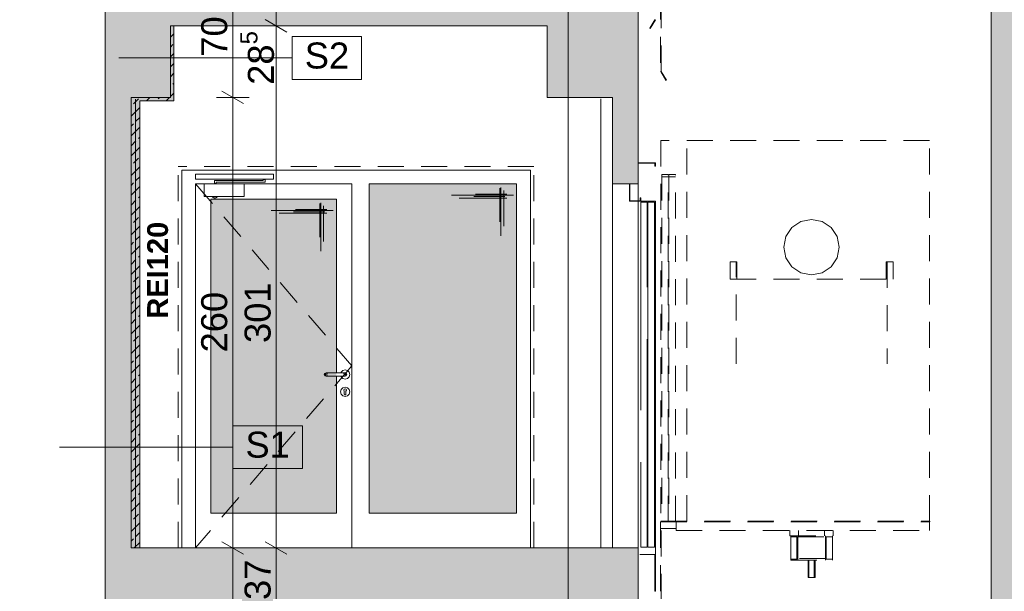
# Paper-space layout 'A-42 PRZEKRÓJ A-A' of a CAD drawing. Header units: millimetres. Extents: x 0 to 1114, y -5 to 726.
# Tile 52 of 92: x 249 to 306, y 423 to 456. Entities that reach past the tile are written whole.
import ezdxf
from ezdxf.xclip import XClip

# ---------------------------------------------------------------- set-up
doc = ezdxf.new("R2010")
doc.units = ezdxf.units.MM
doc.header["$MEASUREMENT"] = 0
doc.header["$XCLIPFRAME"] = 0
for name, pattern in [('ACAD_ISO02W100', [15, 12, -3]), ('DASHDOTX2', [1000, 500, -250, 0, -250]), ('LINIE_3', [25, 15, -10]), ('Przer. długie kreski', [2.5, 1.5, -1])]:
    doc.linetypes.add(name, pattern=pattern)
for name, color, linetype, lineweight, true_color in [('A_opis_Nr_pióra__19', 7, 'Continuous', 5, 0x191919), ('A_osie_Nr_pióra__16', 7, 'Continuous', 5, 0x0f0f0f), ('A_ppoż proj_Nr_pióra__8', 7, 'Continuous', 13, 0x4c4c4c), ('A_stolarka_Nr_pióra__254', 7, 'Continuous', 5, 0xfdfdfd), ('A_stolarka_Nr_pióra__9', 7, 'Continuous', 13, 0xadadad), ('A_winda_Nr_pióra__10', 7, 'Continuous', 13, 0x4b4b4b), ('A_ściany proj_Nr_pióra__10', 7, 'Continuous', 13, 0x4b4b4b), ('A_ściany_Nr_pióra__9', 7, 'Continuous', 13, 0xadadad)]:
    doc.layers.add(name, color=color, linetype=linetype, lineweight=lineweight, true_color=true_color)
for name, color, linetype in [('A_ppoż proj', 7, 'Continuous'), ('A_schody', 7, 'Continuous'), ('A_stolarka', 7, 'Continuous'), ('A_ściany proj', 7, 'Continuous')]:
    doc.layers.add(name, color=color, linetype=linetype)
for name, color, linetype, lineweight in [('A_strop_Nr_pióra__1', 7, 'Continuous', 20), ('A_wymiary_Nr_pióra__1', 7, 'Continuous', 20), ('A_wymiary_Nr_pióra__2', 8, 'Continuous', 13), ('A_ściany proj_Nr_pióra__1', 7, 'Continuous', 20), ('A_ściany_Nr_pióra__1', 7, 'Continuous', 20)]:
    doc.layers.add(name, color=color, linetype=linetype, lineweight=lineweight)
doc.styles.add('STYL_AUTOMATYCZNY_1', font='arial.ttf')
doc.styles.add('STYL_AUTOMATYCZNY_3', font='arial.ttf')
doc.styles.add('STYL_AUTOMATYCZNY_4', font='arial.ttf')
pattern_1 = [(45, (-1560.27814, -148.90835), (-0.57024626, 0.57024626), []), (45, (-1559.7079, -148.90835), (-0.57024626, 0.57024626), [0.40323, -0.20161])]

# ---------------------------------------------------------------- blocks, each defined once
blk = doc.blocks.new('Rysunek_1_1', base_point=(-1560.278, -148.908))
at = {"layer": 'A_ppoż proj', "linetype": 'Continuous', "lineweight": 0, "true_color": 0x121212}
blk.add_hatch(color=250, dxfattribs=at).paths.add_polyline_path([(255.823, 451.371), (255.823, 425.381), (256.323, 425.381), (256.323, 451.171), (258.299, 451.171), (258.299, 455.501), (258.099, 455.501), (258.099, 451.371)])
at = {"layer": 'A_schody', "linetype": 'Continuous', "lineweight": 0, "true_color": 0x000000}
h = blk.add_hatch(color=18, dxfattribs=at)
h.paths.add_polyline_path([(81.694, 140.929), (175.424, 140.929), (226.244, 140.929), (306.913, 140.929), (548.587, 140.929), (548.587, 244.87), (543.567, 244.87), (543.567, 243.12), (527.617, 243.12), (527.617, 243.652), (527.767, 243.652), (527.767, 244.652), (524.676, 244.652), (524.676, 245.185), (524.826, 245.185), (524.826, 246.185), (521.735, 246.185), (521.735, 246.718), (521.885, 246.718), (521.885, 247.718), (518.794, 247.718), (518.794, 248.251), (518.944, 248.251), (518.944, 249.251), (515.853, 249.251), (515.853, 249.784), (516.003, 249.784), (516.003, 250.784), (512.912, 250.784), (512.912, 251.317), (513.062, 251.317), (513.062, 252.317), (509.971, 252.317), (509.971, 252.85), (510.121, 252.85), (510.121, 253.85), (507.03, 253.85), (507.03, 254.383), (507.18, 254.383), (507.18, 255.383), (504.089, 255.383), (504.089, 255.916), (504.239, 255.916), (504.239, 256.916), (501.148, 256.916), (501.148, 257.449), (501.298, 257.449), (501.298, 258.449), (498.572, 258.449), (498.207, 258.449), (498.207, 258.982), (498.357, 258.982), (498.357, 259.982), (498.277, 259.982), (479.827, 259.982), (479.827, 286.332), (482.217, 286.332), (482.217, 290.162), (496.884, 290.162), (527.025, 274.725), (529.906, 273.25), (543.567, 273.25), (543.567, 276.2), (527.437, 276.2), (527.437, 276.727), (527.587, 276.727), (527.587, 277.727), (524.454, 277.727), (524.454, 278.255), (524.604, 278.255), (524.604, 279.255), (521.471, 279.255), (521.471, 279.783), (521.621, 279.783), (521.621, 280.783), (518.488, 280.783), (518.488, 281.31), (518.638, 281.31), (518.638, 282.31), (515.505, 282.31), (515.505, 282.838), (515.655, 282.838), (515.655, 283.838), (512.522, 283.838), (512.522, 284.366), (512.672, 284.366), (512.672, 285.366), (509.539, 285.366), (509.539, 285.894), (509.689, 285.894), (509.689, 286.894), (506.556, 286.894), (506.556, 287.421), (506.706, 287.421), (506.706, 288.421), (503.573, 288.421), (503.573, 288.949), (503.723, 288.949), (503.723, 289.949), (500.59, 289.949), (500.59, 290.477), (500.74, 290.477), (500.74, 291.477), (497.79, 291.477), (497.607, 291.477), (497.607, 292.005), (497.757, 292.005), (497.757, 293.005), (497.647, 293.005), (497.497, 293.005), (494.627, 293.005), (479.247, 293.005), (479.217, 293.005), (479.217, 319.235), (481.647, 319.235), (481.647, 323.105), (496.903, 323.105), (527.216, 307.736), (530.839, 305.9), (543.567, 305.9), (543.567, 309.21), (530.456, 309.21), (527.627, 309.21), (527.627, 309.736), (527.777, 309.736), (527.777, 310.736), (524.617, 310.736), (524.617, 311.262), (524.767, 311.262), (524.767, 312.262), (521.607, 312.262), (521.607, 312.788), (521.757, 312.788), (521.757, 313.788), (518.597, 313.788), (518.597, 314.314), (518.747, 314.314), (518.747, 315.314), (515.587, 315.314), (515.587, 315.84), (515.737, 315.84), (515.737, 316.84), (512.577, 316.84), (512.577, 317.366), (512.727, 317.366), (512.727, 318.366), (509.567, 318.366), (509.567, 318.892), (509.717, 318.892), (509.717, 319.892), (506.557, 319.892), (506.557, 320.418), (506.707, 320.418), (506.707, 321.418), (503.547, 321.418), (503.547, 321.944), (503.697, 321.944), (503.697, 322.944), (500.537, 322.944), (500.537, 323.47), (500.687, 323.47), (500.687, 324.47), (497.527, 324.47), (497.527, 324.493), (497.527, 324.996), (497.677, 324.996), (497.677, 325.996), (497.647, 325.996), (497.177, 325.996), (479.547, 325.996), (479.547, 351.996), (481.717, 351.996), (481.717, 355.946), (498.578, 355.946), (527.341, 341.136), (530.809, 339.35), (543.567, 339.35), (543.567, 342.65), (527.677, 342.65), (527.677, 343.181), (527.827, 343.181), (527.827, 344.181), (524.703, 344.181), (524.703, 344.712), (524.853, 344.712), (524.853, 345.712), (521.729, 345.712), (521.729, 346.244), (521.879, 346.244), (521.879, 347.244), (518.755, 347.244), (518.755, 347.775), (518.905, 347.775), (518.905, 348.775), (515.781, 348.775), (515.781, 349.306), (515.931, 349.306), (515.931, 350.306), (512.807, 350.306), (512.807, 350.838), (512.957, 350.838), (512.957, 351.838), (509.833, 351.838), (509.833, 352.369), (509.983, 352.369), (509.983, 353.369), (506.859, 353.369), (506.859, 353.9), (507.009, 353.9), (507.009, 354.9), (503.885, 354.9), (503.885, 355.432), (504.035, 355.432), (504.035, 356.432), (500.911, 356.432), (500.911, 356.963), (501.061, 356.963), (501.061, 357.963), (497.937, 357.963), (497.937, 357.981), (497.937, 358.495), (498.087, 358.495), (498.087, 359.495), (497.607, 359.495), (494.957, 359.495), (479.467, 359.495), (479.467, 385.725), (481.827, 385.725), (481.827, 389.495), (496.894, 389.495), (527.195, 374.445), (530.547, 372.78), (543.567, 372.78), (543.567, 375.94), (527.557, 375.94), (527.557, 376.433), (527.707, 376.433), (527.707, 377.433), (524.551, 377.433), (524.551, 377.926), (524.701, 377.926), (524.701, 378.926), (521.545, 378.926), (521.545, 379.419), (521.695, 379.419), (521.695, 380.419), (518.539, 380.419), (518.539, 380.912), (518.689, 380.912), (518.689, 381.912), (515.533, 381.912), (515.533, 382.405), (515.683, 382.405), (515.683, 383.405), (512.527, 383.405), (512.527, 383.898), (512.677, 383.898), (512.677, 384.898), (509.521, 384.898), (509.521, 385.391), (509.671, 385.391), (509.671, 386.391), (506.515, 386.391), (506.515, 386.884), (506.665, 386.884), (506.665, 387.884), (506.416, 387.884), (503.509, 387.884), (503.509, 388.377), (503.659, 388.377), (503.659, 389.377), (503.413, 389.377), (500.503, 389.377), (500.503, 389.87), (500.653, 389.87), (500.653, 390.87), (500.41, 390.87), (497.813, 390.87), (497.497, 390.87), (497.497, 391.363), (497.647, 391.363), (497.647, 392.363), (479.397, 392.363), (479.397, 418.623), (481.617, 418.623), (481.617, 422.123), (498.369, 422.123), (527.387, 407.759), (531.063, 405.94), (543.567, 405.94), (543.567, 409.28), (527.697, 409.28), (527.697, 409.765), (527.847, 409.765), (527.847, 410.765), (524.697, 410.765), (524.697, 411.25), (524.847, 411.25), (524.847, 412.25), (521.697, 412.25), (521.697, 412.735), (521.847, 412.735), (521.847, 413.735), (518.697, 413.735), (518.697, 414.22), (518.847, 414.22), (518.847, 415.22), (515.697, 415.22), (515.697, 415.705), (515.847, 415.705), (515.847, 416.705), (512.697, 416.705), (512.697, 417.189), (512.847, 417.189), (512.847, 418.189), (509.697, 418.189), (509.697, 418.674), (509.847, 418.674), (509.847, 419.674), (506.697, 419.674), (506.697, 420.159), (506.847, 420.159), (506.847, 421.159), (503.697, 421.159), (503.697, 421.644), (503.847, 421.644), (503.847, 422.644), (500.697, 422.644), (500.697, 423.129), (500.847, 423.129), (500.847, 424.129), (497.697, 424.129), (497.697, 424.614), (497.847, 424.614), (497.847, 425.614), (479.317, 425.614), (479.317, 451.774), (481.707, 451.774), (481.707, 455.544), (496.931, 455.544), (527.257, 440.792), (530.881, 439.03), (543.567, 439.03), (543.567, 442.31), (527.567, 442.31), (527.567, 442.785), (527.717, 442.785), (527.717, 443.785), (524.533, 443.785), (524.533, 444.261), (524.683, 444.261), (524.683, 445.261), (521.499, 445.261), (521.499, 445.737), (521.649, 445.737), (521.649, 446.737), (518.465, 446.737), (518.465, 447.213), (518.615, 447.213), (518.615, 448.213), (515.431, 448.213), (515.431, 448.689), (515.581, 448.689), (515.581, 449.689), (512.397, 449.689), (512.397, 450.165), (512.547, 450.165), (512.547, 451.165), (509.363, 451.165), (509.363, 451.641), (509.513, 451.641), (509.513, 452.641), (506.329, 452.641), (506.329, 453.117), (506.479, 453.117), (506.479, 454.117), (503.295, 454.117), (503.295, 454.593), (503.445, 454.593), (503.445, 455.593), (500.261, 455.593), (500.261, 456.069), (500.411, 456.069), (500.411, 457.069), (497.227, 457.069), (497.227, 457.545), (497.377, 457.545), (497.377, 458.545), (479.247, 458.545), (479.247, 484.675), (481.019, 484.675), (481.019, 488.575), (496.868, 488.575), (530.662, 472.1), (543.567, 472.1), (543.567, 475.18), (527.767, 475.18), (527.767, 475.645), (527.917, 475.645), (527.917, 476.645), (524.761, 476.645), (524.761, 477.11), (524.911, 477.11), (524.911, 478.11), (521.755, 478.11), (521.755, 478.576), (521.905, 478.576), (521.905, 479.576), (518.749, 479.576), (518.749, 480.041), (518.899, 480.041), (518.899, 481.041), (515.743, 481.041), (515.743, 481.507), (515.893, 481.507), (515.893, 482.507), (512.737, 482.507), (512.737, 482.972), (512.887, 482.972), (512.887, 483.972), (509.731, 483.972), (509.731, 484.438), (509.881, 484.438), (509.881, 485.438), (506.725, 485.438), (506.725, 485.903), (506.875, 485.903), (506.875, 486.903), (503.719, 486.903), (503.719, 487.369), (503.869, 487.369), (503.869, 488.369), (500.713, 488.369), (500.713, 488.834), (500.863, 488.834), (500.863, 489.834), (497.707, 489.834), (497.707, 490.3), (497.857, 490.3), (497.857, 491.3), (479.277, 491.3), (479.277, 517.52), (481.377, 517.52), (481.377, 521.533), (478.41, 521.533), (478.41, 524.133), (477.357, 524.133), (352.051, 524.133), (352.051, 536.095), (543.567, 536.095), (543.567, 527.836), (543.567, 524.133), (547.587, 524.133), (547.587, 521.533), (543.567, 521.533), (543.567, 517.54), (548.587, 517.54), (548.587, 540.961), (543.567, 540.961), (543.567, 539.119), (348.996, 539.119), (348.996, 564.681), (346.838, 564.681), (346.838, 562.317), (85.194, 562.317), (85.194, 564.681), (81.694, 564.681), (81.694, 553.481), (85.194, 553.481), (85.194, 558.993), (147.194, 558.993), (147.194, 524.281), (131.294, 524.281), (131.294, 520.056), (146.901, 520.056), (146.901, 517.255), (150.894, 517.255), (150.894, 491.056), (131.644, 491.056), (131.644, 491.558), (131.794, 491.558), (131.794, 492.558), (128.604, 492.558), (128.604, 493.06), (128.754, 493.06), (128.754, 494.06), (125.564, 494.06), (125.564, 494.562), (125.714, 494.562), (125.714, 495.562), (122.524, 495.562), (122.524, 496.065), (122.674, 496.065), (122.674, 497.065), (119.484, 497.065), (119.484, 497.567), (119.634, 497.567), (119.634, 498.567), (116.444, 498.567), (116.444, 499.069), (116.594, 499.069), (116.594, 500.069), (113.404, 500.069), (113.404, 500.571), (113.554, 500.571), (113.554, 501.571), (110.364, 501.571), (110.364, 502.074), (110.514, 502.074), (110.514, 503.074), (107.324, 503.074), (107.324, 503.576), (107.474, 503.576), (107.474, 504.576), (104.284, 504.576), (104.284, 505.078), (104.434, 505.078), (104.434, 506.078), (101.244, 506.078), (101.244, 506.581), (101.394, 506.581), (101.394, 507.581), (98.194, 507.581), (85.194, 507.581), (85.194, 504.381), (101.294, 504.381), (133.823, 488.306), (146.674, 488.306), (146.674, 484.256), (150.694, 484.256), (150.694, 458.206), (131.244, 458.206), (131.244, 458.69), (131.394, 458.69), (131.394, 459.69), (128.264, 459.69), (128.264, 460.174), (128.414, 460.174), (128.414, 461.174), (125.284, 461.174), (125.284, 461.658), (125.434, 461.658), (125.434, 462.658), (122.304, 462.658), (122.304, 463.142), (122.454, 463.142), (122.454, 464.142), (119.324, 464.142), (119.324, 464.626), (119.474, 464.626), (119.474, 465.626), (116.344, 465.626), (116.344, 466.11), (116.494, 466.11), (116.494, 467.11), (113.364, 467.11), (113.364, 467.594), (113.514, 467.594), (113.514, 468.594), (110.384, 468.594), (110.384, 469.078), (110.534, 469.078), (110.534, 470.078), (107.404, 470.078), (107.404, 470.562), (107.554, 470.562), (107.554, 471.562), (104.424, 471.562), (104.424, 472.046), (104.574, 472.046), (104.574, 473.046), (101.444, 473.046), (101.444, 473.531), (101.594, 473.531), (101.594, 474.531), (101.044, 474.531), (85.194, 474.531), (85.194, 471.531), (101.123, 471.531), (133.451, 455.431), (147.014, 455.431), (147.014, 451.371), (150.394, 451.371), (150.394, 425.231), (130.844, 425.231), (130.844, 425.744), (130.994, 425.744), (130.994, 426.744), (127.904, 426.744), (127.904, 427.258), (128.054, 427.258), (128.054, 428.258), (124.964, 428.258), (124.964, 428.771), (125.114, 428.771), (125.114, 429.771), (122.024, 429.771), (122.024, 430.285), (122.174, 430.285), (122.174, 431.285), (119.084, 431.285), (119.084, 431.799), (119.234, 431.799), (119.234, 432.799), (116.144, 432.799), (116.144, 433.312), (116.294, 433.312), (116.294, 434.312), (113.204, 434.312), (113.204, 434.826), (113.354, 434.826), (113.354, 435.826), (110.264, 435.826), (110.264, 436.34), (110.414, 436.34), (110.414, 437.34), (107.324, 437.34), (107.324, 437.853), (107.474, 437.853), (107.474, 438.853), (104.384, 438.853), (104.384, 439.367), (104.534, 439.367), (104.534, 440.367), (101.444, 440.367), (101.444, 440.881), (101.594, 440.881), (101.594, 441.881), (98.394, 441.881), (85.194, 441.881), (85.194, 438.631), (101.54, 438.631), (133.928, 421.956), (146.574, 421.956), (146.574, 418.066), (150.194, 418.066), (150.194, 391.956), (130.844, 391.956), (130.844, 392.467), (130.994, 392.467), (130.994, 393.467), (127.814, 393.467), (127.814, 393.978), (127.964, 393.978), (127.964, 394.978), (124.784, 394.978), (124.784, 395.49), (124.934, 395.49), (124.934, 396.49), (121.754, 396.49), (121.754, 397.001), (121.904, 397.001), (121.904, 398.001), (118.724, 398.001), (118.724, 398.512), (118.874, 398.512), (118.874, 399.512), (115.694, 399.512), (115.694, 400.024), (115.844, 400.024), (115.844, 401.024), (112.664, 401.024), (112.664, 401.535), (112.814, 401.535), (112.814, 402.535), (109.634, 402.535), (109.634, 403.046), (109.784, 403.046), (109.784, 404.046), (106.604, 404.046), (106.604, 404.558), (106.754, 404.558), (106.754, 405.558), (103.574, 405.558), (103.574, 406.069), (103.724, 406.069), (103.724, 407.069), (100.544, 407.069), (100.544, 407.581), (100.694, 407.581), (100.694, 408.581), (97.494, 408.581), (85.194, 408.581), (85.194, 405.431), (100.469, 405.431), (133.448, 388.981), (146.924, 388.981), (146.924, 385.311), (150.794, 385.311), (150.794, 358.881), (131.244, 358.881), (131.244, 359.376), (131.394, 359.376), (131.394, 360.376), (128.244, 360.376), (128.244, 360.871), (128.394, 360.871), (128.394, 361.871), (125.244, 361.871), (125.244, 362.367), (125.394, 362.367), (125.394, 363.367), (122.244, 363.367), (122.244, 363.862), (122.394, 363.862), (122.394, 364.862), (119.244, 364.862), (119.244, 365.358), (119.394, 365.358), (119.394, 366.358), (116.244, 366.358), (116.244, 366.853), (116.394, 366.853), (116.394, 367.853), (113.244, 367.853), (113.244, 368.349), (113.394, 368.349), (113.394, 369.349), (110.244, 369.349), (110.244, 369.844), (110.394, 369.844), (110.394, 370.844), (107.244, 370.844), (107.244, 371.34), (107.394, 371.34), (107.394, 372.34), (104.244, 372.34), (104.244, 372.835), (104.394, 372.835), (104.394, 373.835), (101.244, 373.835), (101.244, 374.331), (101.394, 374.331), (101.394, 375.331), (98.194, 375.331), (85.194, 375.331), (85.194, 372.331), (100.9, 372.331), (134.251, 355.706), (146.737, 355.706), (146.737, 352.136), (150.694, 352.136), (150.694, 325.906), (150.494, 325.906), (131.144, 325.906), (131.144, 326.408), (131.294, 326.408), (131.294, 327.408), (128.164, 327.408), (128.164, 327.91), (128.314, 327.91), (128.314, 328.91), (125.184, 328.91), (125.184, 329.412), (125.334, 329.412), (125.334, 330.412), (122.204, 330.412), (122.204, 330.915), (122.354, 330.915), (122.354, 331.915), (119.224, 331.915), (119.224, 332.417), (119.374, 332.417), (119.374, 333.417), (116.244, 333.417), (116.244, 333.919), (116.394, 333.919), (116.394, 334.919), (113.264, 334.919), (113.264, 335.421), (113.414, 335.421), (113.414, 336.421), (110.284, 336.421), (110.284, 336.924), (110.434, 336.924), (110.434, 337.924), (107.304, 337.924), (107.304, 338.426), (107.454, 338.426), (107.454, 339.426), (104.324, 339.426), (104.324, 339.928), (104.474, 339.928), (104.474, 340.928), (101.344, 340.928), (101.344, 341.431), (101.494, 341.431), (101.494, 342.431), (98.294, 342.431), (85.194, 342.431), (85.194, 339.231), (101.379, 339.231), (134.06, 322.756), (146.544, 322.756), (146.544, 319.066), (150.494, 319.066), (150.494, 292.856), (130.894, 292.856), (130.844, 292.856), (130.844, 293.321), (130.994, 293.321), (130.994, 294.321), (127.884, 294.321), (127.884, 294.787), (128.034, 294.787), (128.034, 295.787), (124.924, 295.787), (124.924, 296.253), (125.074, 296.253), (125.074, 297.253), (121.964, 297.253), (121.964, 297.719), (122.114, 297.719), (122.114, 298.719), (119.004, 298.719), (119.004, 299.185), (119.154, 299.185), (119.154, 300.185), (116.044, 300.185), (116.044, 300.651), (116.194, 300.651), (116.194, 301.651), (113.084, 301.651), (113.084, 302.117), (113.234, 302.117), (113.234, 303.117), (110.124, 303.117), (110.124, 303.583), (110.274, 303.583), (110.274, 304.583), (107.164, 304.583), (107.164, 305.049), (107.314, 305.049), (107.314, 306.049), (104.204, 306.049), (104.204, 306.515), (104.354, 306.515), (104.354, 307.515), (101.244, 307.515), (101.244, 307.981), (101.394, 307.981), (101.394, 308.981), (98.194, 308.981), (85.194, 308.981), (85.194, 306.131), (100.659, 306.131), (132.664, 290.281), (147.001, 290.281), (147.001, 286.281), (150.794, 286.281), (150.894, 286.281), (150.894, 260.081), (150.794, 260.081), (131.544, 260.081), (131.544, 260.54), (131.694, 260.54), (131.694, 261.54), (128.514, 261.54), (128.514, 261.999), (128.664, 261.999), (128.664, 262.999), (125.484, 262.999), (125.484, 263.458), (125.634, 263.458), (125.634, 264.458), (122.454, 264.458), (122.454, 264.917), (122.604, 264.917), (122.604, 265.917), (119.424, 265.917), (119.424, 266.376), (119.574, 266.376), (119.574, 267.376), (116.394, 267.376), (116.394, 267.835), (116.544, 267.835), (116.544, 268.835), (113.364, 268.835), (113.364, 269.294), (113.514, 269.294), (113.514, 270.294), (110.334, 270.294), (110.334, 270.753), (110.484, 270.753), (110.484, 271.753), (107.304, 271.753), (107.304, 272.212), (107.454, 272.212), (107.454, 273.212), (104.274, 273.212), (104.274, 273.671), (104.424, 273.671), (104.424, 274.671), (101.244, 274.671), (101.244, 275.131), (101.394, 275.131), (101.394, 276.131), (98.194, 276.131), (85.194, 276.131), (85.194, 276.281), (81.694, 276.281), (81.694, 161.081)])
h.paths.add_polyline_path([(85.194, 241.081), (99.89, 241.081), (133.69, 224.181), (146.852, 224.181), (146.852, 220.611), (150.594, 220.611), (150.594, 194.081), (134.194, 194.081), (130.994, 194.081), (130.844, 194.081), (130.844, 194.581), (130.994, 194.581), (130.994, 195.581), (127.874, 195.581), (127.874, 196.081), (128.024, 196.081), (128.024, 197.081), (124.904, 197.081), (124.904, 197.581), (125.054, 197.581), (125.054, 198.581), (121.934, 198.581), (121.934, 199.081), (122.084, 199.081), (122.084, 200.081), (118.964, 200.081), (118.964, 200.581), (119.114, 200.581), (119.114, 201.581), (115.994, 201.581), (115.994, 202.081), (116.144, 202.081), (116.144, 203.081), (113.024, 203.081), (113.024, 203.581), (113.174, 203.581), (113.174, 204.581), (110.054, 204.581), (110.054, 205.081), (110.204, 205.081), (110.204, 206.081), (107.084, 206.081), (107.084, 206.581), (107.234, 206.581), (107.234, 207.581), (104.114, 207.581), (104.114, 208.081), (104.264, 208.081), (104.264, 209.081), (101.144, 209.081), (101.144, 209.581), (101.294, 209.581), (101.294, 210.581), (85.694, 210.581), (85.194, 210.581)], flags=0)
h.paths.add_polyline_path([(85.194, 207.481), (100.985, 207.481), (134.051, 190.781), (147.294, 190.781), (147.294, 187.311), (150.694, 187.311), (150.694, 161.081), (129.144, 161.081), (129.144, 161.711), (129.294, 161.711), (129.294, 162.711), (126.2, 162.711), (126.2, 163.341), (126.35, 163.341), (126.35, 164.341), (123.255, 164.341), (123.255, 164.971), (123.405, 164.971), (123.405, 165.971), (120.311, 165.971), (120.311, 166.601), (120.461, 166.601), (120.461, 167.601), (117.366, 167.601), (117.366, 168.231), (117.516, 168.231), (117.516, 169.231), (114.422, 169.231), (114.422, 169.861), (114.572, 169.861), (114.572, 170.861), (111.477, 170.861), (111.477, 171.491), (111.627, 171.491), (111.627, 172.491), (108.533, 172.491), (108.533, 173.121), (108.683, 173.121), (108.683, 174.121), (105.588, 174.121), (105.588, 174.751), (105.738, 174.751), (105.738, 175.751), (102.644, 175.751), (102.644, 176.381), (102.794, 176.381), (102.794, 177.381), (99.594, 177.381), (85.694, 177.381), (85.194, 177.381)], flags=0)
h.paths.add_polyline_path([(98.194, 243.581), (85.194, 243.581), (85.194, 273.581), (100.052, 273.581), (134.109, 257.181), (146.856, 257.181), (146.856, 253.581), (150.794, 253.581), (150.794, 227.081), (131.244, 227.081), (131.244, 227.581), (131.394, 227.581), (131.394, 228.581), (128.244, 228.581), (128.244, 229.081), (128.394, 229.081), (128.394, 230.081), (125.244, 230.081), (125.244, 230.581), (125.394, 230.581), (125.394, 231.581), (122.244, 231.581), (122.244, 232.081), (122.394, 232.081), (122.394, 233.081), (119.244, 233.081), (119.244, 233.581), (119.394, 233.581), (119.394, 234.581), (116.244, 234.581), (116.244, 235.081), (116.394, 235.081), (116.394, 236.081), (113.244, 236.081), (113.244, 236.581), (113.394, 236.581), (113.394, 237.581), (110.244, 237.581), (110.244, 238.081), (110.394, 238.081), (110.394, 239.081), (107.244, 239.081), (107.244, 239.581), (107.394, 239.581), (107.394, 240.581), (104.244, 240.581), (104.244, 241.081), (104.394, 241.081), (104.394, 242.081), (101.244, 242.081), (101.244, 242.581), (101.394, 242.581), (101.394, 243.581)], flags=0)
h.paths.add_polyline_path([(172.924, 149.057), (153.247, 149.057), (153.247, 526.588), (172.924, 526.588)], flags=0)
h.paths.add_polyline_path([(153.247, 529.128), (153.247, 540.019), (153.247, 558.993), (197.906, 558.993), (197.906, 529.128), (175.424, 529.128)], flags=0)
h.paths.add_polyline_path([(175.424, 458.356), (175.424, 487.895), (224.744, 487.895), (224.744, 479.356), (226.244, 479.356), (226.244, 491.056), (175.424, 491.056), (175.424, 520.915), (224.744, 520.915), (224.744, 512.056), (226.244, 512.056), (226.244, 526.757), (254.323, 526.757), (254.323, 149.057), (226.244, 149.057), (226.244, 161.081), (175.424, 161.081), (175.424, 190.716), (224.744, 190.716), (224.744, 182.081), (226.244, 182.081), (226.244, 194.081), (175.424, 194.081), (175.424, 223.904), (224.744, 223.904), (224.744, 215.081), (226.244, 215.081), (226.244, 227.081), (175.424, 227.081), (175.424, 257.094), (224.744, 257.094), (224.744, 248.081), (226.244, 248.081), (226.244, 260.081), (175.424, 260.081), (175.424, 289.86), (224.744, 289.86), (224.744, 281.081), (226.244, 281.081), (226.244, 292.856), (175.424, 292.856), (175.424, 322.879), (224.744, 322.879), (224.744, 313.856), (226.244, 313.856), (226.244, 325.906), (175.424, 325.906), (175.424, 355.9), (224.744, 355.9), (224.744, 346.906), (226.244, 346.906), (226.244, 359.081), (175.424, 359.081), (175.424, 388.92), (224.744, 388.92), (224.744, 380.081), (226.244, 380.081), (226.244, 392.156), (175.424, 392.156), (175.424, 421.855), (224.744, 421.855), (224.744, 413.156), (226.244, 413.156), (226.244, 425.381), (175.424, 425.381), (175.424, 454.875), (224.744, 454.875), (224.744, 446.381), (226.244, 446.381), (226.244, 458.356)], flags=0)
h.paths.add_polyline_path([(224.744, 529.128), (198.906, 529.128), (198.906, 558.993), (214.553, 558.993), (214.553, 554.428), (218.278, 554.428), (218.278, 558.993), (280.423, 558.993), (280.423, 554.428), (284.064, 554.428), (284.064, 558.993), (332.796, 558.993), (346.125, 558.993), (346.125, 552.476), (347.029, 552.476), (347.029, 524.133), (332.796, 524.133), (311.061, 524.133), (311.061, 529.128), (305.413, 529.128), (256.333, 529.128), (254.833, 529.128), (226.244, 529.128)], flags=0)
h.paths.add_polyline_path([(255.709, 227.081), (255.709, 253.581), (259.467, 253.581), (259.467, 256.491), (278.972, 256.491), (278.972, 253.581), (283.324, 253.581), (283.324, 248.081), (285.053, 248.081), (285.053, 260.081), (256.323, 260.081), (255.823, 260.081), (255.823, 286.356), (258.688, 286.356), (258.688, 289.266), (279.283, 289.266), (279.283, 286.356), (283.254, 286.356), (283.254, 281.081), (285.053, 281.081), (285.053, 292.856), (256.323, 292.856), (255.823, 292.856), (255.823, 319.066), (258.343, 319.066), (258.343, 322.256), (279.153, 322.256), (279.153, 319.066), (283.634, 319.066), (283.634, 313.856), (285.053, 313.856), (285.053, 325.906), (256.323, 325.906), (255.823, 325.906), (255.823, 352.136), (258.283, 352.136), (258.283, 355.416), (279.133, 355.416), (279.133, 352.136), (283.504, 352.136), (283.504, 346.906), (285.053, 346.906), (285.053, 359.081), (256.323, 359.081), (255.823, 359.081), (255.823, 385.311), (258.573, 385.311), (258.573, 388.571), (279.593, 388.571), (279.593, 385.311), (283.494, 385.311), (283.494, 380.081), (285.053, 380.081), (285.053, 392.156), (256.323, 392.156), (255.823, 392.156), (255.823, 418.066), (258.523, 418.066), (258.523, 421.666), (279.293, 421.666), (279.293, 418.066), (283.494, 418.066), (283.494, 413.156), (285.053, 413.156), (285.053, 425.381), (256.323, 425.381), (255.823, 425.381), (255.823, 451.371), (258.099, 451.371), (258.099, 455.501), (279.815, 455.501), (279.815, 451.371), (283.574, 451.371), (283.574, 446.381), (285.053, 446.381), (285.053, 458.356), (256.323, 458.356), (255.823, 458.356), (255.823, 484.206), (258.703, 484.206), (258.703, 488.306), (279.604, 488.306), (279.583, 484.206), (283.574, 484.206), (283.574, 479.356), (285.053, 479.356), (285.053, 491.056), (256.323, 491.056), (255.823, 491.056), (255.823, 517.226), (258.689, 517.226), (258.689, 519.525), (258.689, 521.328), (255.923, 521.328), (255.923, 528.128), (283.474, 528.128), (283.474, 521.328), (279.543, 521.328), (279.543, 517.226), (283.674, 517.226), (283.674, 512.056), (285.053, 512.056), (285.053, 527.628), (305.413, 527.628), (305.413, 149.057), (285.053, 149.057), (285.053, 161.081), (256.323, 161.081), (255.823, 161.081), (255.823, 187.581), (258.382, 187.581), (258.382, 190.681), (279.823, 190.681), (279.823, 187.581), (283.474, 187.581), (283.474, 182.081), (285.053, 182.081), (285.053, 194.081), (256.323, 194.081), (255.823, 194.081), (255.823, 220.581), (258.433, 220.581), (258.433, 223.491), (279.303, 223.491), (279.303, 220.581), (283.413, 220.581), (283.413, 215.081), (285.053, 215.081), (285.053, 227.081), (256.209, 227.081)], flags=0)
h.paths.add_polyline_path([(306.913, 289.828), (477.357, 289.828), (477.357, 260.081), (306.913, 260.081)], flags=0)
h.paths.add_polyline_path([(458.097, 161.081), (306.913, 161.081), (306.913, 190.96), (458.097, 190.96)], flags=0)
h.paths.add_polyline_path([(306.913, 458.356), (306.913, 488.028), (477.357, 488.028), (477.357, 458.356)], flags=0)
h.paths.add_polyline_path([(306.913, 425.381), (306.913, 455.328), (477.357, 455.328), (477.357, 425.381)], flags=0)
h.paths.add_polyline_path([(477.357, 392.156), (306.913, 392.156), (306.913, 422.353), (477.357, 422.353), (477.357, 392.363)], flags=0)
h.paths.add_polyline_path([(477.357, 491.056), (306.913, 491.056), (306.913, 521.064), (477.357, 521.064)], flags=0)
h.paths.add_polyline_path([(306.913, 193.881), (306.913, 224.053), (477.357, 224.053), (477.357, 193.881), (458.097, 193.881)], flags=0)
h.paths.add_polyline_path([(306.913, 325.906), (306.913, 356.053), (477.357, 356.053), (477.357, 325.906)], flags=0)
h.paths.add_polyline_path([(306.913, 389.128), (477.357, 389.128), (477.357, 359.081), (306.913, 359.081)], flags=0)
h.paths.add_polyline_path([(477.357, 292.856), (306.913, 292.856), (306.913, 322.878), (477.357, 322.878)], flags=0)
h.paths.add_polyline_path([(306.913, 257.053), (477.357, 257.053), (477.357, 227.081), (306.913, 227.081)], flags=0)
h.paths.add_polyline_path([(460.097, 161.23), (459.597, 161.23), (459.597, 190.96), (477.357, 190.96), (477.357, 187.48), (482.007, 187.48), (482.007, 190.96), (498.336, 190.96), (519.447, 181.159), (521.347, 180.277), (521.347, 179.775), (543.567, 179.775), (543.567, 161.23)], flags=0)
h.paths.add_polyline_path([(479.747, 220.551), (482.078, 220.551), (482.078, 224.303), (496.973, 224.303), (527.249, 209.225), (530.883, 207.415), (543.567, 207.415), (543.567, 182.775), (522.45, 182.775), (519.677, 182.775), (519.677, 184.164), (516.687, 184.164), (516.687, 185.552), (513.697, 185.552), (513.697, 186.94), (510.707, 186.94), (510.707, 188.328), (507.717, 188.328), (507.717, 189.716), (504.727, 189.716), (504.727, 191.104), (501.737, 191.104), (501.737, 192.492), (498.747, 192.492), (498.747, 193.881), (497.557, 193.881), (479.747, 193.881)], flags=0)
h.paths.add_polyline_path([(479.827, 253.051), (481.977, 253.051), (481.977, 256.781), (498.162, 256.781), (527.183, 241.654), (528.401, 241.02), (529.443, 241.02), (543.567, 241.02), (543.567, 210.76), (530.484, 210.76), (527.727, 210.76), (527.727, 211.236), (527.877, 211.236), (527.877, 212.236), (524.74, 212.236), (524.74, 212.712), (524.89, 212.712), (524.89, 213.712), (521.753, 213.712), (521.753, 214.189), (521.903, 214.189), (521.903, 215.189), (518.766, 215.189), (518.766, 215.665), (518.916, 215.665), (518.916, 216.665), (515.779, 216.665), (515.779, 217.142), (515.929, 217.142), (515.929, 218.142), (512.792, 218.142), (512.792, 218.618), (512.942, 218.618), (512.942, 219.618), (509.805, 219.618), (509.805, 220.095), (509.955, 220.095), (509.955, 221.095), (506.818, 221.095), (506.818, 221.571), (506.968, 221.571), (506.968, 222.571), (503.831, 222.571), (503.831, 223.048), (503.981, 223.048), (503.981, 224.048), (500.844, 224.048), (500.844, 224.524), (500.994, 224.524), (500.994, 225.524), (497.994, 225.524), (497.857, 225.524), (497.857, 226.001), (498.007, 226.001), (498.007, 227.001), (497.597, 227.001), (479.827, 227.001)], flags=0)
at = {"layer": 'A_stolarka', "linetype": 'Continuous', "lineweight": 0, "true_color": 0x2d2d2d}
for points in [[(269.543, 446.381), (269.543, 427.381), (278.043, 427.381), (278.043, 446.381)], [(260.423, 445.501), (260.423, 427.381), (267.663, 427.381), (267.663, 445.501)]]:
    blk.add_hatch(color=250, dxfattribs=at).paths.add_polyline_path(points)
at = {"layer": 'A_ściany proj', "linetype": 'Continuous', "lineweight": 0, "true_color": 0x4b4b4b}
h = blk.add_hatch(dxfattribs=at)
h.set_pattern_fill('FP_65_0001', color=251, style=0, pattern_type=2)
h.set_pattern_definition(pattern_1)
h.paths.add_polyline_path([(258.099, 455.501), (258.099, 451.371), (258.299, 451.171), (258.299, 455.501)])
h = blk.add_hatch(dxfattribs=at)
h.set_pattern_fill('FP_65_0001', color=251, style=0, pattern_type=2)
h.set_pattern_definition(pattern_1)
h.paths.add_polyline_path([(255.823, 451.371), (256.073, 451.271), (256.073, 451.371)])
h = blk.add_hatch(dxfattribs=at)
h.set_pattern_fill('FP_65_0001', color=251, style=0, pattern_type=2)
h.set_pattern_definition(pattern_1)
h.paths.add_polyline_path([(255.823, 451.371), (255.823, 425.381), (256.323, 425.381), (256.323, 451.171), (256.073, 451.171), (256.073, 451.271)])
h = blk.add_hatch(dxfattribs=at)
h.set_pattern_fill('FP_65_0001', color=251, style=0, pattern_type=2)
h.set_pattern_definition(pattern_1)
h.paths.add_polyline_path([(256.073, 451.371), (256.073, 451.271), (256.323, 451.171), (256.323, 451.371)])
h = blk.add_hatch(dxfattribs=at)
h.set_pattern_fill('FP_65_0001', color=251, style=0, pattern_type=2)
h.set_pattern_definition(pattern_1)
h.paths.add_polyline_path([(256.323, 451.171), (256.073, 451.271), (256.073, 451.171)])
h = blk.add_hatch(dxfattribs=at)
h.set_pattern_fill('FP_65_0001', color=251, style=0, pattern_type=2)
h.set_pattern_definition(pattern_1)
h.paths.add_polyline_path([(256.323, 451.171), (258.299, 451.171), (258.099, 451.371), (256.323, 451.371)])
at = {"layer": 'A_opis_Nr_pióra__19', "color": 250, "linetype": 'Continuous', "lineweight": 5, "true_color": 0x191919}
for p, q in [((269.118, 454.881), (265.118, 454.881)), ((265.118, 454.881), (265.118, 452.406)), ((269.118, 452.406), (269.118, 454.881)), ((265.118, 453.644), (255.118, 453.644)), ((265.118, 452.406), (269.118, 452.406)), ((265.699, 432.433), (261.699, 432.433)), ((261.699, 432.433), (261.699, 429.958)), ((265.699, 429.958), (265.699, 432.433)), ((261.699, 431.195), (251.699, 431.195)), ((261.699, 429.958), (265.699, 429.958))]:
    blk.add_line(p, q, dxfattribs=at)
at = {"layer": 'A_osie_Nr_pióra__16', "color": 250, "linetype": 'DASHDOTX2', "lineweight": 5, "true_color": 0x0f0f0f}
blk.add_line((281.019, 533.433), (281.019, 175.184), dxfattribs=at)
at = {"layer": 'A_stolarka_Nr_pióra__254', "color": 7, "linetype": 'Continuous', "lineweight": 5, "true_color": 0xfdfdfd}
for p, q in [((277.081, 446.139), (277.081, 444.194)), ((277.147, 446.169), (277.147, 443.381)), ((277.863, 445.727), (274.288, 445.727)), ((277.485, 445.566), (274.741, 445.566)), ((277.378, 445.65), (275.578, 445.65)), ((277.485, 445.793), (275.685, 445.793)), ((277.307, 445.994), (277.307, 443.937)), ((266.701, 445.259), (266.701, 443.314)), ((266.767, 445.289), (266.767, 442.501)), ((266.927, 445.114), (266.927, 443.057)), ((267.483, 444.847), (263.908, 444.847)), ((267.105, 444.686), (264.361, 444.686)), ((266.998, 444.77), (265.198, 444.77)), ((267.105, 444.913), (265.305, 444.913))]:
    blk.add_line(p, q, dxfattribs=at)
at = {"layer": 'A_stolarka_Nr_pióra__9', "color": 253, "linetype": 'Przer. długie kreski', "lineweight": 13, "true_color": 0xadadad}
for p, q in [((279.043, 447.381), (258.543, 447.381)), ((258.543, 425.381), (258.543, 447.381)), ((279.043, 425.381), (279.043, 447.381)), ((259.543, 446.381), (268.543, 435.881)), ((268.543, 435.881), (259.543, 425.381))]:
    blk.add_line(p, q, dxfattribs=at)
at = {"layer": 'A_stolarka_Nr_pióra__9', "color": 253, "linetype": 'Continuous', "lineweight": 13, "true_color": 0xadadad}
for p, q in [((278.843, 447.181), (258.743, 447.181)), ((258.743, 425.381), (258.743, 447.181)), ((278.843, 425.381), (278.843, 447.181)), ((259.543, 425.381), (259.543, 446.381)), ((259.543, 446.381), (268.543, 446.381)), ((268.543, 446.381), (268.543, 425.381)), ((269.543, 427.381), (269.543, 446.381)), ((269.543, 446.381), (278.043, 446.381)), ((278.043, 427.381), (278.043, 446.381)), ((260.423, 427.381), (260.423, 445.501)), ((260.423, 445.501), (267.663, 445.501)), ((267.663, 445.501), (267.663, 435.481)), ((266.992, 435.451), (266.963, 435.381)), ((266.963, 435.381), (266.992, 435.31)), ((267.008, 435.451), (266.98, 435.381)), ((266.98, 435.381), (267.008, 435.31)), ((267.063, 435.481), (266.992, 435.451)), ((267.056, 435.451), (267.035, 435.381)), ((267.035, 435.381), (267.056, 435.31)), ((268.163, 435.481), (267.063, 435.481)), ((267.128, 435.451), (267.117, 435.381)), ((267.117, 435.381), (267.128, 435.31)), ((267.92, 435.481), (267.929, 435.516)), ((267.929, 435.516), (268.028, 435.614)), ((268.028, 435.614), (268.163, 435.651)), ((268.098, 435.451), (268.11, 435.381)), ((268.11, 435.381), (268.098, 435.31)), ((268.163, 435.651), (268.298, 435.614)), ((268.163, 435.481), (268.234, 435.451)), ((268.17, 435.451), (268.191, 435.381)), ((268.191, 435.381), (268.17, 435.31)), ((268.218, 435.451), (268.246, 435.381)), ((268.246, 435.381), (268.218, 435.31)), ((268.234, 435.451), (268.263, 435.381)), ((268.263, 435.381), (268.234, 435.31)), ((268.298, 435.614), (268.397, 435.516)), ((268.397, 435.516), (268.433, 435.381)), ((268.433, 435.381), (268.397, 435.246)), ((266.992, 435.31), (267.063, 435.281)), ((268.163, 435.281), (267.063, 435.281)), ((267.663, 435.281), (267.663, 427.381)), ((267.929, 435.246), (267.92, 435.281)), ((268.028, 435.147), (267.929, 435.246)), ((268.163, 435.111), (268.028, 435.147)), ((268.234, 435.31), (268.163, 435.281)), ((268.298, 435.147), (268.163, 435.111)), ((268.397, 435.246), (268.298, 435.147)), ((267.893, 434.381), (267.929, 434.516)), ((267.929, 434.246), (267.893, 434.381)), ((267.929, 434.516), (268.028, 434.614)), ((268.028, 434.147), (267.929, 434.246)), ((268.028, 434.614), (268.163, 434.651)), ((268.089, 434.477), (268.109, 434.532)), ((268.113, 434.425), (268.089, 434.477)), ((268.109, 434.532), (268.163, 434.555)), ((268.113, 434.425), (268.113, 434.256)), ((268.113, 434.256), (268.128, 434.22)), ((268.128, 434.22), (268.163, 434.206)), ((268.163, 434.651), (268.298, 434.614)), ((268.163, 434.555), (268.217, 434.532)), ((268.163, 434.206), (268.199, 434.22)), ((268.199, 434.22), (268.213, 434.256)), ((268.238, 434.477), (268.213, 434.425)), ((268.213, 434.256), (268.213, 434.425)), ((268.217, 434.532), (268.238, 434.477)), ((268.298, 434.614), (268.397, 434.516)), ((268.397, 434.246), (268.298, 434.147)), ((268.397, 434.516), (268.433, 434.381)), ((268.433, 434.381), (268.397, 434.246)), ((268.163, 434.111), (268.028, 434.147)), ((268.298, 434.147), (268.163, 434.111)), ((267.663, 427.381), (260.423, 427.381)), ((269.543, 427.381), (278.043, 427.381)), ((279.043, 425.381), (258.543, 425.381))]:
    blk.add_line(p, q, dxfattribs=at)
at = {"layer": 'A_stolarka_Nr_pióra__9', "color": 253, "linetype": 'LINIE_3', "lineweight": 13, "true_color": 0xadadad, "flags": 128}
for points in [[(264.043, 446.651), (264.043, 446.951), (259.543, 446.951), (259.543, 446.651)], [(262.35, 446.381), (260.043, 446.381), (260.043, 445.657), (262.35, 445.657)], [(260.643, 446.403), (260.643, 446.586), (263.45, 446.586), (263.45, 446.634), (263.555, 446.634), (263.555, 446.489), (260.731, 446.489), (260.731, 446.403)], [(260.725, 446.403), (260.648, 446.403), (260.648, 446.381), (260.725, 446.381)], [(263.461, 446.634), (263.546, 446.634), (263.546, 446.651), (263.461, 446.651)]]:
    blk.add_lwpolyline(points, close=True, dxfattribs=at)
blk.add_lwpolyline([(260.791, 445.657), (260.515, 445.657), (260.515, 445.631, 0.458316), (260.791, 445.631)], format="xyb", close=True, dxfattribs=at)
at = {"layer": 'A_strop_Nr_pióra__1', "color": 7, "linetype": 'Continuous', "lineweight": 20}
for p, q in [((258.099, 455.501), (279.815, 455.501)), ((255.823, 451.371), (258.099, 451.371)), ((279.815, 451.371), (283.574, 451.371)), ((285.053, 446.381), (283.574, 446.381)), ((256.323, 425.381), (285.053, 425.381))]:
    blk.add_line(p, q, dxfattribs=at)
at = {"layer": 'A_winda_Nr_pióra__10', "color": 251, "linetype": 'Przer. długie kreski', "lineweight": 13, "true_color": 0x4b4b4b}
for p, q in [((286.353, 459.856), (286.353, 452.856)), ((286.383, 452.856), (286.383, 459.486)), ((286.353, 452.856), (286.383, 452.856)), ((286.381, 452.863), (286.355, 452.848)), ((286.355, 452.848), (286.655, 452.348)), ((286.681, 452.363), (286.381, 452.863)), ((286.655, 452.348), (286.681, 452.363)), ((301.853, 448.881), (286.373, 448.881)), ((286.373, 448.881), (286.373, 426.921)), ((287.853, 426.921), (287.853, 448.881)), ((301.853, 426.921), (301.853, 448.881)), ((286.413, 446.931), (286.413, 426.881)), ((286.783, 446.931), (286.413, 446.931)), ((286.783, 446.781), (286.413, 446.781)), ((286.783, 426.881), (286.783, 446.931)), ((286.833, 446.931), (286.833, 426.881)), ((287.203, 446.931), (286.833, 446.931)), ((287.203, 446.781), (286.833, 446.781)), ((287.203, 426.881), (287.203, 446.931)), ((293.922, 443.862), (293.575, 443.343)), ((294.441, 444.209), (293.922, 443.862)), ((295.053, 444.331), (294.441, 444.209)), ((295.665, 444.209), (295.053, 444.331)), ((296.185, 443.862), (295.665, 444.209)), ((296.531, 443.343), (296.185, 443.862)), ((293.575, 443.343), (293.453, 442.731)), ((296.653, 442.731), (296.531, 443.343)), ((293.453, 442.731), (293.575, 442.118)), ((296.531, 442.118), (296.653, 442.731)), ((290.753, 441.881), (290.353, 441.881)), ((290.353, 441.881), (290.353, 440.881)), ((290.703, 435.996), (290.703, 441.881)), ((290.753, 440.881), (290.753, 441.881)), ((293.575, 442.118), (293.922, 441.599)), ((293.922, 441.599), (294.441, 441.252)), ((295.665, 441.252), (296.185, 441.599)), ((296.185, 441.599), (296.531, 442.118)), ((299.753, 441.881), (299.353, 441.881)), ((299.353, 441.881), (299.353, 440.881)), ((299.403, 441.881), (299.403, 435.996)), ((299.753, 440.881), (299.753, 441.881)), ((294.441, 441.252), (295.053, 441.131)), ((295.053, 441.131), (295.665, 441.252)), ((290.353, 440.881), (299.753, 440.881)), ((286.353, 426.881), (301.868, 426.881)), ((286.353, 426.881), (286.353, 419.881)), ((286.373, 426.921), (301.868, 426.921)), ((286.413, 426.931), (286.783, 426.931)), ((286.833, 426.931), (287.203, 426.931)), ((287.238, 426.921), (287.238, 426.881)), ((287.253, 426.881), (287.253, 426.381)), ((287.838, 426.921), (287.838, 426.881)), ((301.838, 426.881), (301.838, 426.921)), ((301.853, 426.381), (301.853, 426.881)), ((301.868, 426.881), (301.868, 426.921)), ((286.353, 426.511), (287.253, 426.511)), ((286.383, 419.881), (286.383, 426.511)), ((287.253, 426.381), (301.853, 426.381)), ((293.803, 426.381), (293.803, 426.081)), ((294.303, 426.081), (294.303, 426.381)), ((295.803, 426.381), (295.803, 426.081)), ((296.303, 426.081), (296.303, 426.381)), ((293.803, 426.081), (296.303, 426.081)), ((293.853, 426.081), (293.853, 424.681)), ((293.853, 426.031), (294.203, 426.031)), ((294.203, 426.031), (294.203, 424.731)), ((294.253, 426.081), (294.253, 424.681)), ((294.253, 426.031), (295.853, 426.031)), ((295.853, 424.681), (295.853, 426.081)), ((295.903, 426.031), (296.253, 426.031)), ((295.903, 424.731), (295.903, 426.031)), ((296.253, 424.681), (296.253, 426.081)), ((294.203, 424.731), (293.853, 424.731)), ((293.853, 424.681), (296.253, 424.681)), ((295.853, 424.781), (294.253, 424.781)), ((294.853, 424.681), (294.853, 423.681)), ((294.903, 423.681), (294.903, 424.681)), ((295.203, 423.681), (295.203, 424.681)), ((295.253, 423.681), (295.253, 424.681)), ((296.253, 424.731), (295.903, 424.731)), ((294.853, 423.681), (295.253, 423.681))]:
    blk.add_line(p, q, dxfattribs=at)
at = {"layer": 'A_winda_Nr_pióra__10', "color": 251, "linetype": 'Continuous', "lineweight": 13, "true_color": 0x4b4b4b}
for p, q in [((286.025, 455.853), (285.725, 455.363)), ((285.751, 455.348), (286.051, 455.838)), ((286.051, 455.838), (286.025, 455.853)), ((285.725, 455.363), (285.751, 455.348)), ((285.053, 445.411), (285.053, 447.601)), ((286.053, 447.601), (285.053, 447.601)), ((285.053, 447.571), (286.023, 447.571)), ((286.023, 447.571), (286.023, 447.401)), ((286.023, 447.401), (286.053, 447.401)), ((286.053, 447.401), (286.053, 447.601)), ((284.553, 446.381), (284.553, 445.381)), ((284.583, 445.411), (284.583, 446.381)), ((285.203, 445.581), (285.173, 445.581)), ((285.173, 445.581), (285.173, 445.411)), ((285.203, 445.381), (285.203, 445.581)), ((286.053, 445.381), (284.553, 445.381)), ((285.173, 445.411), (284.583, 445.411)), ((285.623, 445.331), (285.623, 425.431)), ((285.993, 445.331), (285.623, 445.331)), ((285.993, 425.431), (285.993, 445.331)), ((286.053, 422.881), (286.053, 445.381)), ((285.623, 425.431), (285.993, 425.431)), ((285.153, 425.001), (286.053, 425.001)), ((286.023, 425.001), (286.023, 422.881)), ((286.023, 422.881), (286.053, 422.881))]:
    blk.add_line(p, q, dxfattribs=at)
at = {"layer": 'A_winda_Nr_pióra__10', "color": 251, "linetype": 'ACAD_ISO02W100', "lineweight": 13, "true_color": 0x4b4b4b}
for p, q in [((285.573, 445.331), (285.203, 445.331)), ((285.203, 445.331), (285.203, 425.431)), ((285.573, 425.431), (285.573, 445.331)), ((285.203, 425.431), (285.573, 425.431))]:
    blk.add_line(p, q, dxfattribs=at)
at = {"layer": 'A_wymiary_Nr_pióra__1', "color": 7, "linetype": 'Continuous', "lineweight": 20}
for p, q in [((263.564, 455.861), (264.814, 455.14)), ((261.064, 451.731), (262.314, 451.01)), ((261.064, 425.741), (262.314, 425.02)), ((263.564, 425.741), (264.814, 425.02))]:
    blk.add_line(p, q, dxfattribs=at)
at = {"layer": 'A_wymiary_Nr_pióra__2', "color": 8, "linetype": 'Continuous', "lineweight": 13}
for p, q in [((261.689, 451.371), (261.689, 458.356)), ((264.189, 455.501), (264.189, 458.356)), ((265.126, 455.501), (263.251, 455.501)), ((264.189, 425.381), (264.189, 455.501)), ((262.626, 451.371), (260.751, 451.371)), ((261.689, 425.381), (261.689, 451.371)), ((262.626, 425.381), (260.751, 425.381)), ((261.689, 418.066), (261.689, 425.381)), ((265.126, 425.381), (263.251, 425.381)), ((264.189, 421.666), (264.189, 425.381))]:
    blk.add_line(p, q, dxfattribs=at)
at = {"layer": 'A_ściany proj_Nr_pióra__1', "color": 7, "linetype": 'Continuous', "lineweight": 20}
blk.add_line((255.823, 425.381), (256.323, 425.381), dxfattribs=at)
at = {"layer": 'A_ściany proj_Nr_pióra__1', "color": 7, "linetype": 'Continuous', "lineweight": 20, "flags": 128}
for points in [[(258.099, 455.501), (258.099, 451.371)], [(258.299, 451.171), (258.299, 455.501)], [(258.099, 451.371), (255.823, 451.371)], [(255.823, 451.371), (255.823, 425.381)], [(256.323, 451.171), (258.299, 451.171)], [(256.323, 425.381), (256.323, 451.171)]]:
    blk.add_lwpolyline(points, dxfattribs=at)
at = {"layer": 'A_ściany proj_Nr_pióra__10', "color": 251, "linetype": 'Continuous', "lineweight": 13, "true_color": 0x4b4b4b}
for p, q in [((256.073, 451.271), (256.073, 425.381)), ((256.073, 425.381), (256.073, 451.271))]:
    blk.add_line(p, q, dxfattribs=at)
at = {"layer": 'A_ściany_Nr_pióra__1', "color": 7, "linetype": 'Continuous', "lineweight": 20}
for p, q in [((305.413, 527.628), (305.413, 149.057)), ((254.323, 526.757), (254.323, 149.057)), ((285.053, 458.356), (285.053, 446.381)), ((258.099, 455.501), (258.099, 451.371)), ((279.815, 455.501), (279.815, 451.371)), ((255.823, 451.371), (255.823, 425.381)), ((283.574, 451.371), (283.574, 446.381)), ((285.053, 425.381), (285.053, 413.156))]:
    blk.add_line(p, q, dxfattribs=at)
at = {"layer": 'A_ściany_Nr_pióra__9', "color": 253, "linetype": 'Continuous', "lineweight": 13, "true_color": 0xadadad}
for p, q in [((282.903, 451.291), (282.903, 425.381)), ((283.574, 446.381), (283.574, 425.381)), ((285.053, 445.411), (285.053, 425.381))]:
    blk.add_line(p, q, dxfattribs=at)
at = {"layer": 'A_opis_Nr_pióra__19', "color": 250, "linetype": 'Continuous', "lineweight": 5, "true_color": 0x191919, "char_height": 1.5, "attachment_point": 2, "style": 'STYL_AUTOMATYCZNY_1'}
for s, insert in [('\\A1;{\\pqc;\\fArial|b0|i0|c238|p0;\\W1.000000;S2}', (267.118, 454.538)), ('\\A1;{\\pqc;\\fArial|b0|i0|c238|p0;\\W1.000000;S1}', (263.699, 432.09))]:
    blk.add_mtext(s, dxfattribs=dict(at, insert=insert))
at = {"layer": 'A_ppoż proj_Nr_pióra__8', "color": 251, "linetype": 'Continuous', "lineweight": 13, "true_color": 0x4c4c4c, "insert": (257.362, 441.401), "char_height": 1.2, "attachment_point": 5, "rotation": 90, "style": 'STYL_AUTOMATYCZNY_3'}
blk.add_mtext('\\A1;{\\pqc;\\fArial|b1|i0|c238|p0;\\W1.000000;REI120}', dxfattribs=at)
at = {"layer": 'A_wymiary_Nr_pióra__1', "color": 7, "linetype": 'Continuous', "lineweight": 20, "insert": (264.497, 452.096), "char_height": 1.5, "attachment_point": 7, "rotation": 90, "style": 'STYL_AUTOMATYCZNY_1'}
blk.add_mtext('\\A1;{\\pql;\\fArial|b0|i0|c238|p0;\\W1.000000;28\\fArial|b0|i0|c238|p0;\\W1.000000;\\A1{\\H.66x;\\S5^  ;}}', dxfattribs=at)
at = {"layer": 'A_wymiary_Nr_pióra__1', "color": 7, "linetype": 'Continuous', "lineweight": 20, "char_height": 1.5, "attachment_point": 7, "rotation": 90, "style": 'STYL_AUTOMATYCZNY_4'}
for s, insert, width in [('\\A1;{\\pql;\\fArial|b0|i0|c238|p0;\\W1.000000;70}', (261.389, 453.719), 2.28817), ('\\A1;{\\pql;\\fArial|b0|i0|c238|p0;\\W1.000000;301}', (263.889, 437.203), 3.43226), ('\\A1;{\\pql;\\fArial|b0|i0|c238|p0;\\W1.000000;260}', (261.389, 436.659), 3.43226), ('\\A1;{\\pql;\\fArial|b0|i0|c238|p0;\\W1.000000;37}', (263.889, 422.379), 2.28817)]:
    blk.add_mtext(s, dxfattribs=dict(at, insert=insert, width=width))

psp = doc.layouts.new('A-42 PRZEKRÓJ A-A')

# ---------------------------------------------------------------- block references
at = {"color": 37, "linetype": 'Continuous', "lineweight": 5, "true_color": 0x656532}
ref = psp.add_blockref('Rysunek_1_1', (-1560.278, -148.908), dxfattribs=at)
XClip(ref).set_block_clipping_path([(39.0902360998, 131.2954404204), (584.779237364, 589.1)])

doc.saveas('drawing.dxf')
